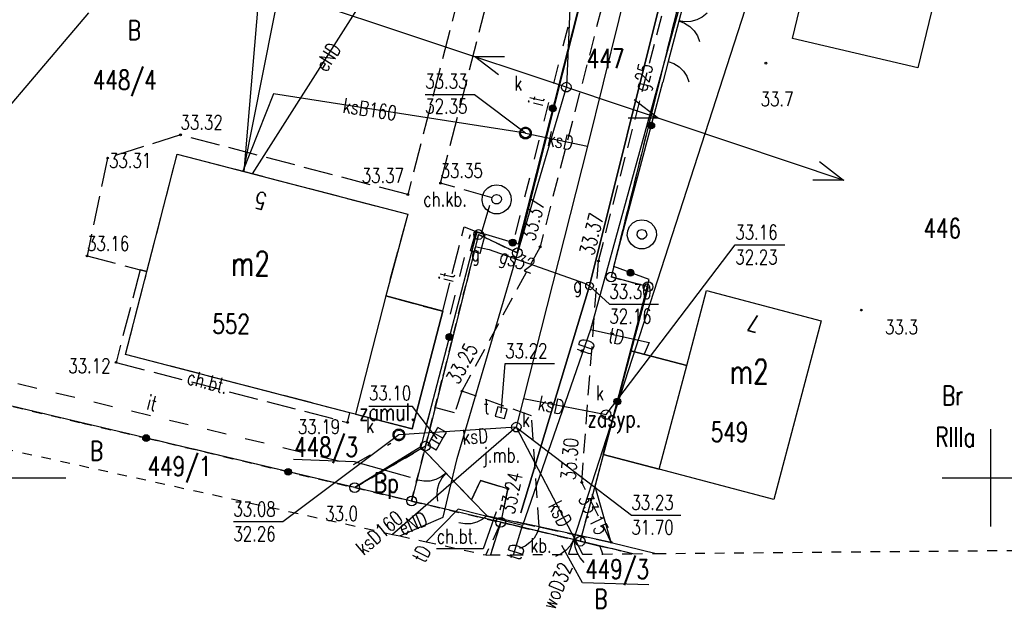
# Model space of a CAD drawing. Header units: millimetres. Extents: x 1427 to 82594, y 2364 to 16149.
# Tile 8 of 58: x 1592 to 1643, y 2364 to 2394. Entities that reach past the tile are written whole.
import ezdxf
from ezdxf.enums import TextEntityAlignment as Align

# ---------------------------------------------------------------- set-up
doc = ezdxf.new("R2010")
doc.units = ezdxf.units.MM
for name, pattern in [('1', [2, 1, -1]), ('2', [1, 0.5, -0.5]), ('423', [2, 1.5, -0.5]), ('424', [1.5, 1, -0.5]), ('901', [0])]:
    doc.linetypes.add(name, pattern=pattern)
for name, color, linetype in [('202-punkt_graniczny', 7, 'Continuous'), ('209-oznaczenie_konturu_klasyfik', 7, 'Continuous'), ('210-oznaczenie_konturu_uzytku_g', 7, 'Continuous'), ('211-numer_dzialki_ewidencyjnej', 7, 'Continuous'), ('218-kontur_uzytku_gruntowego', 7, 'Continuous'), ('219-dzialka_ewidencyjna', 7, 'Continuous'), ('238-Punkt_adresowy_budynku', 7, 'Continuous'), ('312-budynek_ewidencyjny', 7, 'Continuous'), ('312-oznaczenie_budynku_ewidency', 7, 'Continuous'), ('320-blok_-_kondygnacja_nadziemn', 7, 'Continuous'), ('582-Numer_w_GESUT-SKPOD', 7, 'Continuous'), ('brama', 7, 'Continuous'), ('chodnik', 7, 'Continuous'), ('chodnik-Atr17', 7, 'Continuous'), ('furtka', 7, 'Continuous'), ('inny_obiekt_zagospodarowania_te', 7, 'Continuous'), ('jezdnia', 7, 'Continuous'), ('jezdnia-Atr17', 7, 'Continuous'), ('komora_podziemna', 7, 'Continuous'), ('kratka_sciekowa', 7, 'Continuous'), ('obszar_utwardzony', 7, 'Continuous'), ('obszar_utwardzony-Atr17', 7, 'Continuous'), ('obudowa_ochronna_przewodu', 7, 'Continuous'), ('ogrodzenie_trwale', 7, 'Continuous'), ('opisy', 7, 'Continuous'), ('pikieta_naturalna', 7, 'Continuous'), ('pikieta_naturalna-Atr2', 7, 'Continuous'), ('pikieta_sztuczna', 7, 'Continuous'), ('pikieta_sztuczna-Atr2', 7, 'Continuous'), ('przewod_elektroenergetyczny_nis', 7, 'Continuous'), ('przewod_elektroenergetyczny_pod', 7, 'Continuous'), ('przewod_gazowy', 7, 'Continuous'), ('przewod_gazowy-Atr1', 7, 'Continuous'), ('przewod_kanalizacyjny', 7, 'Continuous'), ('przewod_kanalizacyjny-Atr1', 7, 'Continuous'), ('przewod_telekomunikacyjny_podzi', 7, 'Continuous'), ('przewod_wodociagowy', 7, 'Continuous'), ('przewod_wodociagowy-Atr1', 7, 'Continuous'), ('rzedna-Atr2', 7, 'Continuous'), ('rzedna-Atr3', 7, 'Continuous'), ('slup_przewodow_napowietrznych', 7, 'Continuous'), ('studnia_zwykla', 7, 'Continuous'), ('szafa_gazowa_lub_kontener', 7, 'Continuous'), ('szafa_gazowa_lub_kontener-Atr17', 7, 'Continuous'), ('wlaz_do_komory_lub_kanalu_-_kwa', 7, 'Continuous'), ('wlaz_do_komory_lub_kanalu_-_okr', 7, 'Continuous'), ('Zakres', 7, 'Continuous'), ('zasuwa_lub_zawor', 7, 'Continuous'), ('zasuwa_lub_zawor-Atr17', 7, 'Continuous')]:
    doc.layers.add(name, color=color, linetype=linetype)
doc.styles.add('STYL_ARIAL', font='simplex', dxfattribs={"width": 0.75, "oblique": 0.1})

# ---------------------------------------------------------------- blocks, each defined once
blk = doc.blocks.new('202')
at = {"color": 0}
blk.add_circle((0, 0), 0.25, dxfattribs=at)
blk = doc.blocks.new('US15')
at = {"color": 7}
blk.add_polyline3d([(0, 0.25, 0), (0.1352, 0.2103, 0), (0.2274, 0.1039, 0), (0.2475, -0.0356, 0), (0.1889, -0.1637, 0), (0.0704, -0.2399, 0), (-0.0704, -0.2399, 0), (-0.1889, -0.1637, 0), (-0.2475, -0.0356, 0), (-0.2274, 0.1039, 0), (-0.1352, 0.2103, 0), (0, 0.25, 0)], dxfattribs=at)
blk = doc.blocks.new('US22')
at = {"color": 7}
blk.add_polyline3d([(0, 0.25, 0), (0.1352, 0.2103, 0), (0.2274, 0.1039, 0), (0.2475, -0.0356, 0), (0.1889, -0.1637, 0), (0.0704, -0.2399, 0), (-0.0704, -0.2399, 0), (-0.1889, -0.1637, 0), (-0.2475, -0.0356, 0), (-0.2274, 0.1039, 0), (-0.1352, 0.2103, 0), (0, 0.25, 0)], dxfattribs=at)
blk = doc.blocks.new('US22A')
at = {"color": 7}
blk.add_polyline3d([(-0.25, -0.25, 0), (0.25, -0.25, 0), (0.25, 0.25, 0), (-0.25, 0.25, 0), (-0.25, -0.25, 0)], dxfattribs=at)
blk = doc.blocks.new('US20')
at = {"color": 7}
for points in [[(-0.5, 0.25, 0), (0.5, 0.25, 0)], [(-0.5, -0.25, 0), (-0.5, 0.25, 0)], [(0.5, -0.25, 0), (0.5, 0.25, 0)], [(-0.5, -0.25, 0), (0.5, -0.25, 0)]]:
    blk.add_polyline3d(points, dxfattribs=at)
blk = doc.blocks.new('US25')
at = {"color": 7}
blk.add_polyline3d([(0.2003, -0.0001, 0), (0.1535, -0.1287, 0), (0.035, -0.1971, 0), (-0.0997, -0.1733, 0), (-0.1876, -0.0685, 0), (-0.1876, 0.0683, 0), (-0.0997, 0.1731, 0), (0.035, 0.1968, 0), (0.1535, 0.1284, 0), (0.2003, -0.0001, 0)], dxfattribs=at)
blk = doc.blocks.new('US05')
at = {"color": 7}
for points in [[(-0.525, 0.25, 0), (-0.175, 0.25, 0)], [(-0.525, -0.25, 0), (-0.525, 0.25, 0)], [(-0.175, 0.25, 0), (0.175, 0.25, 0)], [(-0.175, -0.25, 0), (-0.175, 0.25, 0)], [(0.175, 0.25, 0), (0.525, 0.25, 0)], [(0.175, -0.25, 0), (0.175, 0.25, 0)], [(0.525, -0.25, 0), (0.525, 0.25, 0)], [(-0.525, -0.25, 0), (-0.175, -0.25, 0)], [(-0.175, -0.25, 0), (0.175, -0.25, 0)], [(0.175, -0.25, 0), (0.525, -0.25, 0)]]:
    blk.add_polyline3d(points, dxfattribs=at)
blk = doc.blocks.new('US13')
at = {"color": 7}
for points in [[(0, 0.75, 0), (0.2435, 0.7094, 0), (0.4607, 0.5919, 0), (0.6279, 0.4102, 0), (0.7271, 0.1841, 0), (0.7474, -0.0619, 0), (0.6868, -0.3013, 0), (0.5518, -0.508, 0), (0.357, -0.6596, 0), (0.1234, -0.7398, 0), (-0.1234, -0.7398, 0), (-0.357, -0.6596, 0), (-0.5518, -0.508, 0), (-0.6868, -0.3013, 0), (-0.7474, -0.0619, 0), (-0.7271, 0.1841, 0), (-0.6279, 0.4102, 0), (-0.4607, 0.5919, 0), (-0.2435, 0.7094, 0), (0, 0.75, 0)], [(0, 0.25, 0), (0.1352, 0.2103, 0), (0.2274, 0.1039, 0), (0.2475, -0.0356, 0), (0.1889, -0.1637, 0), (0.0704, -0.2399, 0), (-0.0704, -0.2399, 0), (-0.1889, -0.1637, 0), (-0.2475, -0.0356, 0), (-0.2274, 0.1039, 0), (-0.1352, 0.2103, 0), (0, 0.25, 0)]]:
    blk.add_polyline3d(points, dxfattribs=at)
blk = doc.blocks.new('OK02')
at = {"color": 7}
for points in [[(-0.75, 1.299, 0), (-0.4963, 1.1147, 0), (-0.2865, 0.8817, 0), (-0.1297, 0.6101, 0), (-0.0328, 0.3119, 0), (0, 0, 0)], [(0, 0, 0), (0.0328, 0.3119, 0), (0.1297, 0.6101, 0), (0.2865, 0.8817, 0), (0.4963, 1.1147, 0), (0.75, 1.299, 0)]]:
    blk.add_polyline3d(points, dxfattribs=at)
blk = doc.blocks.new('OK04')
at = {"color": 7}
blk.add_polyline3d([(0, 0.001, 0), (0.0328, 0.3129, 0), (0.1297, 0.6111, 0), (0.2865, 0.8827, 0), (0.4963, 1.1157, 0), (0.75, 1.3, 0)], dxfattribs=at)
blk = doc.blocks.new('PW01')
at = {"color": 7}
blk.add_polyline3d([(0.045, 0, 0), (0.0318, -0.0318, 0), (0, -0.045, 0), (-0.0318, -0.0318, 0), (-0.045, 0, 0), (-0.0318, 0.0318, 0), (0, 0.045, 0), (0.0318, 0.0318, 0), (0.045, 0, 0)], dxfattribs=at)

msp = doc.modelspace()

# ---------------------------------------------------------------- linework, layer by layer
at = {"layer": '211-numer_dzialki_ewidencyjnej', "color": 7}
msp.add_polyline3d([(1606.4, 2371.558, 0), (1609.514, 2371.448, 0), (1612.393, 2370.636, 0)], dxfattribs=at)
at = {"layer": '218-kontur_uzytku_gruntowego', "color": 3, "linetype": '2'}
for points in [[(1617.896, 2382.161, 0), (1625.316, 2411.621, 0)], [(1629.766, 2409.541, 0), (1622.716, 2380.921, 0)], [(1613.176, 2372.231, 0), (1615.906, 2383.101, 0)], [(1615.906, 2383.101, 0), (1613.176, 2372.231, 0)], [(1615.906, 2383.101, 0), (1617.896, 2382.161, 0)], [(1617.896, 2382.161, 0), (1615.906, 2383.101, 0)], [(1622.716, 2380.921, 0), (1624.616, 2380.421, 0)], [(1624.616, 2380.421, 0), (1622.716, 2380.921, 0)], [(1624.616, 2380.421, 0), (1621.126, 2367.351, 0)], [(1587.146, 2375.421, 0), (1595.556, 2373.421, 0)], [(1595.556, 2373.421, 0), (1587.146, 2375.421, 0)], [(1595.556, 2373.421, 0), (1598.916, 2372.631, 0)], [(1598.916, 2372.631, 0), (1595.556, 2373.421, 0)], [(1598.916, 2372.631, 0), (1609.546, 2370.101, 0)], [(1609.546, 2370.101, 0), (1598.916, 2372.631, 0)], [(1613.176, 2372.231, 0), (1609.546, 2370.101, 0)], [(1609.546, 2370.101, 0), (1613.176, 2372.231, 0)], [(1612.466, 2369.411, 0), (1613.176, 2372.231, 0)], [(1609.546, 2370.101, 0), (1612.466, 2369.411, 0)], [(1617.046, 2368.321, 0), (1612.466, 2369.411, 0)], [(1612.466, 2369.411, 0), (1617.046, 2368.321, 0)], [(1617.046, 2368.321, 0), (1616.514, 2366.642, 0)], [(1621.126, 2367.351, 0), (1617.046, 2368.321, 0)], [(1617.046, 2368.321, 0), (1621.126, 2367.351, 0)], [(1621.126, 2367.351, 0), (1623.216, 2366.851, 0)], [(1623.216, 2366.851, 0), (1621.126, 2367.351, 0)]]:
    msp.add_polyline3d(points, dxfattribs=at)
at = {"layer": '219-dzialka_ewidencyjna', "color": 7}
for points in [[(1625.316, 2411.621, 0), (1617.896, 2382.161, 0)], [(1629.766, 2409.541, 0), (1622.716, 2380.921, 0)], [(1615.906, 2383.101, 0), (1613.176, 2372.231, 0)], [(1617.896, 2382.161, 0), (1615.906, 2383.101, 0)], [(1624.616, 2380.421, 0), (1622.716, 2380.921, 0)], [(1624.616, 2380.421, 0), (1621.126, 2367.351, 0)], [(1609.546, 2370.101, 0), (1587.146, 2375.421, 0)], [(1613.176, 2372.231, 0), (1609.546, 2370.101, 0)], [(1613.176, 2372.231, 0), (1612.466, 2369.411, 0)], [(1612.466, 2369.411, 0), (1609.546, 2370.101, 0)], [(1617.046, 2368.321, 0), (1612.466, 2369.411, 0)], [(1617.046, 2368.321, 0), (1616.514, 2366.642, 0)], [(1621.126, 2367.351, 0), (1617.046, 2368.321, 0)], [(1623.834, 2366.707, 0), (1621.126, 2367.351, 0)]]:
    msp.add_polyline3d(points, dxfattribs=at)
at = {"layer": '312-budynek_ewidencyjny', "color": 7}
for points in [[(1632.036, 2393.171, 0), (1635.016, 2405.531, 0)], [(1639.746, 2396.971, 0), (1638.466, 2391.671, 0)], [(1638.466, 2391.671, 0), (1632.036, 2393.171, 0)], [(1597.776, 2376.941, 0), (1600.426, 2387.231, 0)], [(1600.426, 2387.231, 0), (1601.416, 2386.971, 0)], [(1601.416, 2386.971, 0), (1612.266, 2384.151, 0)], [(1612.266, 2384.151, 0), (1611.136, 2379.951, 0)], [(1626.606, 2376.371, 0), (1627.616, 2380.221, 0)], [(1627.616, 2380.221, 0), (1633.506, 2378.661, 0)], [(1611.136, 2379.951, 0), (1614.066, 2379.161, 0)], [(1614.066, 2379.161, 0), (1612.496, 2373.121, 0)], [(1633.506, 2378.661, 0), (1631.076, 2369.491, 0)], [(1622.316, 2371.811, 0), (1623.736, 2377.131, 0)], [(1623.736, 2377.131, 0), (1626.606, 2376.371, 0)], [(1609.296, 2373.951, 0), (1597.776, 2376.941, 0)], [(1612.496, 2373.121, 0), (1609.296, 2373.951, 0)], [(1625.186, 2371.051, 0), (1622.316, 2371.811, 0)], [(1631.076, 2369.491, 0), (1625.186, 2371.051, 0)]]:
    msp.add_polyline3d(points, dxfattribs=at)
at = {"layer": '320-blok_-_kondygnacja_nadziemn', "color": 7}
for points in [[(1609.586, 2373.871, 0), (1612.496, 2373.121, 0), (1614.066, 2379.161, 0), (1611.136, 2379.951, 0), (1609.586, 2373.871, 0)], [(1625.186, 2371.051, 0), (1626.606, 2376.371, 0), (1623.736, 2377.131, 0), (1622.316, 2371.811, 0), (1625.186, 2371.051, 0)]]:
    msp.add_polyline3d(points, dxfattribs=at)
at = {"layer": 'brama', "color": 7}
for points in [[(1626.746, 2396.151, 0), (1625.646, 2391.991, 0)], [(1615.546, 2369.481, 0), (1612.936, 2372.201, 0)], [(1622.726, 2367.291, 0), (1619.016, 2368.081, 0)]]:
    msp.add_polyline3d(points, dxfattribs=at)
at = {"layer": 'chodnik', "color": 7, "linetype": '423'}
for points in [[(1615.906, 2399.391, 0), (1612.276, 2385.151, 0), (1600.596, 2388.221, 0), (1596.856, 2387.031, 0), (1595.796, 2382.001, 0), (1598.526, 2381.291, 0), (1598.876, 2381.201, 0)], [(1598.876, 2381.201, 0), (1600.426, 2387.231, 0), (1601.416, 2386.971, 0), (1612.266, 2384.151, 0), (1611.136, 2379.951, 0), (1614.066, 2379.161, 0), (1615.166, 2383.491, 0), (1615.826, 2383.241, 0), (1616.066, 2383.171, 0), (1616.606, 2384.991, 0), (1613.956, 2385.741, 0), (1617.376, 2399.131, 0)], [(1609.296, 2373.951, 0), (1597.776, 2376.941, 0), (1598.876, 2381.201, 0), (1598.526, 2381.291, 0), (1597.286, 2376.531, 0), (1609.176, 2373.451, 0), (1609.296, 2373.951, 0)], [(1617.096, 2368.491, 0), (1617.416, 2370.041, 0), (1616.006, 2370.471, 0), (1615.546, 2369.481, 0), (1616.346, 2368.651, 0), (1617.096, 2368.491, 0)]]:
    msp.add_polyline3d(points, dxfattribs=at)
at = {"layer": 'chodnik-Atr17', "color": 7}
msp.add_polyline3d([(1616.816, 2368.851, 0), (1616.136, 2366.961, 0), (1613.755, 2366.961, 0)], dxfattribs=at)
at = {"layer": 'furtka', "color": 7}
for points in [[(1625.646, 2391.991, 0), (1625.366, 2390.921, 0)], [(1616.346, 2368.651, 0), (1615.546, 2369.481, 0)], [(1619.016, 2368.081, 0), (1617.826, 2368.341, 0)]]:
    msp.add_polyline3d(points, dxfattribs=at)
at = {"layer": 'inny_obiekt_zagospodarowania_te', "color": 7, "linetype": '1'}
for points in [[(1617.796, 2383.101, 0), (1621.496, 2397.661, 0)], [(1614.466, 2379.011, 0), (1615.486, 2383.111, 0)], [(1586.416, 2376.851, 0), (1609.486, 2371.291, 0), (1611.406, 2372.381, 0)]]:
    msp.add_polyline3d(points, dxfattribs=at)
at = {"layer": 'jezdnia', "color": 7, "linetype": '424'}
for points in [[(1623.716, 2400.541, 0), (1619.066, 2382.471, 0)], [(1622.066, 2381.741, 0), (1626.796, 2400.041, 0)], [(1619.066, 2382.471, 0), (1615.056, 2375.061, 0)], [(1621.206, 2370.371, 0), (1622.066, 2381.741, 0)], [(1619.016, 2368.081, 0), (1618.626, 2373.791, 0), (1615.056, 2375.061, 0), (1614.676, 2373.941, 0), (1613.476, 2374.271, 0), (1612.936, 2372.201, 0), (1615.546, 2369.481, 0), (1616.006, 2370.471, 0), (1617.416, 2370.041, 0), (1617.096, 2368.491, 0), (1617.826, 2368.341, 0), (1619.016, 2368.081, 0)], [(1622.726, 2367.291, 0), (1621.206, 2370.371, 0)], [(1619.016, 2368.081, 0), (1622.726, 2367.291, 0)]]:
    msp.add_polyline3d(points, dxfattribs=at)
at = {"layer": 'komora_podziemna', "color": 34}
for points in [[(1618.616, 2388.311, 0), (1618.606, 2388.251, 0), (1618.586, 2388.191, 0), (1618.556, 2388.131, 0), (1618.516, 2388.091, 0), (1618.466, 2388.051, 0), (1618.406, 2388.021, 0), (1618.346, 2388.011, 0), (1618.286, 2388.011, 0), (1618.226, 2388.021, 0), (1618.166, 2388.051, 0), (1618.116, 2388.091, 0), (1618.076, 2388.131, 0), (1618.046, 2388.191, 0), (1618.026, 2388.251, 0), (1618.016, 2388.311, 0), (1618.026, 2388.371, 0), (1618.046, 2388.431, 0), (1618.076, 2388.491, 0), (1618.116, 2388.531, 0), (1618.166, 2388.571, 0), (1618.226, 2388.601, 0), (1618.286, 2388.611, 0), (1618.346, 2388.611, 0), (1618.406, 2388.601, 0), (1618.466, 2388.571, 0), (1618.516, 2388.531, 0), (1618.556, 2388.491, 0), (1618.586, 2388.431, 0), (1618.606, 2388.371, 0), (1618.616, 2388.311, 0)], [(1618.616, 2388.311, 0), (1618.606, 2388.251, 0), (1618.586, 2388.191, 0), (1618.556, 2388.131, 0), (1618.516, 2388.091, 0), (1618.466, 2388.051, 0), (1618.406, 2388.021, 0), (1618.346, 2388.011, 0), (1618.286, 2388.011, 0), (1618.226, 2388.021, 0), (1618.166, 2388.051, 0), (1618.116, 2388.091, 0), (1618.076, 2388.131, 0), (1618.046, 2388.191, 0), (1618.026, 2388.251, 0), (1618.016, 2388.311, 0), (1618.026, 2388.371, 0), (1618.046, 2388.431, 0), (1618.076, 2388.491, 0), (1618.116, 2388.531, 0), (1618.166, 2388.571, 0), (1618.226, 2388.601, 0), (1618.286, 2388.611, 0), (1618.346, 2388.611, 0), (1618.406, 2388.601, 0), (1618.466, 2388.571, 0), (1618.516, 2388.531, 0), (1618.556, 2388.491, 0), (1618.586, 2388.431, 0), (1618.606, 2388.371, 0), (1618.616, 2388.311, 0)], [(1612.116, 2372.811, 0), (1612.106, 2372.751, 0), (1612.086, 2372.691, 0), (1612.056, 2372.631, 0), (1612.016, 2372.591, 0), (1611.966, 2372.551, 0), (1611.906, 2372.521, 0), (1611.846, 2372.511, 0), (1611.786, 2372.511, 0), (1611.726, 2372.521, 0), (1611.666, 2372.551, 0), (1611.616, 2372.591, 0), (1611.576, 2372.631, 0), (1611.546, 2372.691, 0), (1611.526, 2372.751, 0), (1611.516, 2372.811, 0), (1611.526, 2372.871, 0), (1611.546, 2372.931, 0), (1611.576, 2372.991, 0), (1611.616, 2373.031, 0), (1611.666, 2373.071, 0), (1611.726, 2373.101, 0), (1611.786, 2373.111, 0), (1611.846, 2373.111, 0), (1611.906, 2373.101, 0), (1611.966, 2373.071, 0), (1612.016, 2373.031, 0), (1612.056, 2372.991, 0), (1612.086, 2372.931, 0), (1612.106, 2372.871, 0), (1612.116, 2372.811, 0)]]:
    msp.add_polyline3d(points, dxfattribs=at)
at = {"layer": 'obszar_utwardzony', "color": 7, "linetype": '424'}
for points in [[(1617.046, 2368.321, 0), (1617.046, 2368.321, 0), (1616.284, 2366.645, 0)], [(1620.865, 2367.413, 0), (1617.046, 2368.321, 0)], [(1623.833, 2366.707, 0), (1622.026, 2367.131, 0), (1621.126, 2367.351, 0), (1620.865, 2367.413, 0)]]:
    msp.add_polyline3d(points, dxfattribs=at)
at = {"layer": 'obudowa_ochronna_przewodu', "color": 7}
for points in [[(1629.316, 2411.371, 0), (1621.606, 2380.461, 0), (1618.076, 2368.801, 0)], [(1616.456, 2382.331, 0), (1621.356, 2380.601, 0)]]:
    msp.add_polyline3d(points, dxfattribs=at)
at = {"layer": 'ogrodzenie_trwale', "color": 7, "linetype": '901'}
for points in [[(1622.906, 2403.991, 0), (1623.276, 2403.591, 0), (1617.946, 2382.601, 0), (1615.826, 2383.241, 0), (1613.476, 2374.271, 0), (1612.936, 2372.201, 0)], [(1622.856, 2381.451, 0), (1625.366, 2390.921, 0)], [(1612.936, 2372.201, 0), (1609.546, 2370.101, 0), (1587.146, 2375.421, 0), (1577.326, 2377.761, 0), (1578.956, 2383.831, 0)], [(1622.726, 2367.291, 0), (1621.896, 2370.161, 0), (1624.676, 2380.791, 0), (1622.856, 2381.451, 0)], [(1616.346, 2368.651, 0), (1617.096, 2368.491, 0), (1617.826, 2368.341, 0)], [(1622.726, 2367.291, 0), (1625.038, 2366.717, 0)]]:
    msp.add_polyline3d(points, dxfattribs=at)
at = {"layer": 'ogrodzenie_trwale', "color": 7}
for centre, radius in [((1619.718, 2389.58), 0.175), ((1619.718, 2389.58), 0.158), ((1619.718, 2389.58), 0.14), ((1619.718, 2389.58), 0.122), ((1619.718, 2389.58), 0.105), ((1619.718, 2389.58), 0.0875), ((1619.718, 2389.58), 0.07), ((1619.718, 2389.58), 0.0525), ((1619.718, 2389.58), 0.035), ((1624.777, 2388.7), 0.175), ((1624.777, 2388.7), 0.158), ((1624.777, 2388.7), 0.14), ((1624.777, 2388.7), 0.122), ((1624.777, 2388.7), 0.105), ((1624.777, 2388.7), 0.0875), ((1624.777, 2388.7), 0.07), ((1624.777, 2388.7), 0.0525), ((1624.777, 2388.7), 0.035), ((1617.66, 2382.687), 0.175), ((1617.66, 2382.687), 0.158), ((1617.66, 2382.687), 0.14), ((1617.66, 2382.687), 0.122), ((1617.66, 2382.687), 0.105), ((1617.66, 2382.687), 0.0875), ((1617.66, 2382.687), 0.07), ((1617.66, 2382.687), 0.0525), ((1617.66, 2382.687), 0.035), ((1623.712, 2381.14), 0.175), ((1623.712, 2381.14), 0.158), ((1623.712, 2381.14), 0.14), ((1623.712, 2381.14), 0.122), ((1623.712, 2381.14), 0.105), ((1623.712, 2381.14), 0.0875), ((1623.712, 2381.14), 0.07), ((1623.712, 2381.14), 0.0525), ((1623.712, 2381.14), 0.035), ((1614.411, 2377.838), 0.175), ((1614.411, 2377.838), 0.158), ((1614.411, 2377.838), 0.14), ((1614.411, 2377.838), 0.122), ((1614.411, 2377.838), 0.105), ((1614.411, 2377.838), 0.0875), ((1614.411, 2377.838), 0.07), ((1614.411, 2377.838), 0.0525), ((1614.411, 2377.838), 0.035), ((1623.038, 2374.526), 0.175), ((1623.038, 2374.526), 0.158), ((1623.038, 2374.526), 0.14), ((1623.038, 2374.526), 0.122), ((1623.038, 2374.526), 0.105), ((1623.038, 2374.526), 0.0875), ((1623.038, 2374.526), 0.07), ((1623.038, 2374.526), 0.0525), ((1623.038, 2374.526), 0.035), ((1598.832, 2372.645), 0.175), ((1598.832, 2372.645), 0.158), ((1598.832, 2372.645), 0.14), ((1598.832, 2372.645), 0.122), ((1598.832, 2372.645), 0.105), ((1598.832, 2372.645), 0.0875), ((1598.832, 2372.645), 0.07), ((1598.832, 2372.645), 0.0525), ((1598.832, 2372.645), 0.035), ((1606.129, 2370.912), 0.175), ((1606.129, 2370.912), 0.158), ((1606.129, 2370.912), 0.14), ((1606.129, 2370.912), 0.122), ((1606.129, 2370.912), 0.105), ((1606.129, 2370.912), 0.0875), ((1606.129, 2370.912), 0.07), ((1606.129, 2370.912), 0.0525), ((1606.129, 2370.912), 0.035)]:
    msp.add_circle(centre, radius, dxfattribs=at)
at = {"layer": 'opisy', "color": 7}
for points in [[(1642.216, 2368.111, 0), (1642.216, 2373.111, 0)], [(1589.716, 2370.611, 0), (1594.716, 2370.611, 0)], [(1639.716, 2370.611, 0), (1644.716, 2370.611, 0)]]:
    msp.add_polyline3d(points, dxfattribs=at)
at = {"layer": 'przewod_elektroenergetyczny_nis', "color": 1}
for points in [[(1606.232, 2395.416, 0), (1620.448, 2390.67, 0), (1621.072, 2405.651, 0), (1621.509, 2404.162, 0)], [(1616.925, 2391.308, 0), (1615.7, 2392.246, 0), (1617.245, 2392.251, 0)], [(1620.421, 2390.663, 0), (1634.661, 2385.887, 0), (1633.076, 2385.887, 0)], [(1623.893, 2390.03, 0), (1625.151, 2389.079, 0), (1623.598, 2389.073, 0)], [(1633.421, 2386.845, 0), (1634.655, 2385.885, 0)]]:
    msp.add_polyline3d(points, dxfattribs=at)
at = {"layer": 'przewod_elektroenergetyczny_pod', "color": 1}
for points in [[(1604.296, 2386.221, 0), (1615.236, 2403.431, 0)], [(1614.498, 2370.311, 0), (1614.806, 2371.601, 0), (1620.416, 2390.671, 0)], [(1611.871, 2367.619, 0), (1614.086, 2368.581, 0), (1614.498, 2370.311, 0)]]:
    msp.add_polyline3d(points, dxfattribs=at)
at = {"layer": 'przewod_gazowy', "color": 40}
for points in [[(1618.076, 2368.801, 0), (1621.606, 2380.461, 0), (1629.316, 2411.371, 0)], [(1615.806, 2382.461, 0), (1616.456, 2382.331, 0), (1621.356, 2380.601, 0), (1621.606, 2380.461, 0)]]:
    msp.add_polyline3d(points, dxfattribs=at)
at = {"layer": 'przewod_kanalizacyjny', "color": 34}
for points in [[(1629.556, 2420.181, 0), (1621.496, 2387.641, 0), (1618.216, 2374.681, 0), (1617.846, 2373.211, 0)], [(1603.826, 2386.341, 0), (1606.396, 2399.281, 0)], [(1618.316, 2388.311, 0), (1605.376, 2390.321, 0), (1603.806, 2386.351, 0)], [(1618.316, 2388.311, 0), (1621.496, 2387.641, 0)], [(1618.216, 2374.681, 0), (1622.456, 2373.851, 0)], [(1617.846, 2373.211, 0), (1611.816, 2372.811, 0)], [(1617.846, 2373.211, 0), (1614.498, 2370.311, 0)], [(1617.846, 2373.211, 0), (1620.865, 2367.413, 0)], [(1614.498, 2370.311, 0), (1611.488, 2367.703, 0)], [(1620.865, 2367.413, 0), (1621.244, 2366.684, 0)]]:
    msp.add_polyline3d(points, dxfattribs=at)
at = {"layer": 'przewod_telekomunikacyjny_podzi', "color": 30}
for points in [[(1634.656, 2421.661, 0), (1632.506, 2414.111, 0), (1631.806, 2411.631, 0), (1631.836, 2408.741, 0), (1630.076, 2408.791, 0), (1621.656, 2378.221, 0), (1618.166, 2368.161, 0)], [(1621.656, 2378.221, 0), (1624.666, 2377.551, 0), (1624.416, 2376.951, 0)], [(1618.166, 2368.161, 0), (1614.856, 2369.001, 0), (1613.222, 2367.321, 0)], [(1617.694, 2366.653, 0), (1618.166, 2368.161, 0)]]:
    msp.add_polyline3d(points, dxfattribs=at)
at = {"layer": 'przewod_wodociagowy', "color": 5}
for points in [[(1635.406, 2412.631, 0), (1620.776, 2367.421, 0)], [(1603.876, 2386.331, 0), (1605.526, 2405.981, 0)], [(1582.043, 2374.197, 0), (1582.246, 2375.371, 0), (1588.656, 2386.001, 0), (1595.886, 2394.481, 0)], [(1620.776, 2367.421, 0), (1620.532, 2366.678, 0)], [(1622.283, 2366.693, 0), (1622.146, 2367.081, 0), (1620.776, 2367.421, 0)]]:
    msp.add_polyline3d(points, dxfattribs=at)
at = {"layer": 'rzedna-Atr2', "color": 7}
for points in [[(1618.316, 2388.311, 0), (1615.706, 2390.281, 0), (1613.169, 2390.281, 0)], [(1622.456, 2373.851, 0), (1629.096, 2382.571, 0), (1631.633, 2382.571, 0)], [(1621.606, 2380.461, 0), (1622.626, 2379.531, 0), (1625.158, 2379.531, 0)], [(1617.066, 2373.951, 0), (1617.276, 2376.481, 0), (1619.813, 2376.481, 0)], [(1613.776, 2372.611, 0), (1612.516, 2374.271, 0), (1610.277, 2374.271, 0)], [(1617.846, 2373.211, 0), (1623.756, 2368.691, 0), (1626.293, 2368.691, 0)], [(1611.816, 2372.811, 0), (1605.846, 2368.351, 0), (1603.314, 2368.351, 0)]]:
    msp.add_polyline3d(points, dxfattribs=at)
at = {"layer": 'wlaz_do_komory_lub_kanalu_-_kwa', "color": 7}
msp.add_polyline3d([(1624.655, 2365.114, 0), (1621.243, 2365.214, 0), (1620.183, 2367.135, 0)], dxfattribs=at)
at = {"layer": 'Zakres', "color": 5, "linetype": '2'}
msp.add_polyline3d([(1586.617, 2373.188, 0), (1611.488, 2367.703, 0), (1611.871, 2367.619, 0), (1613.222, 2367.321, 0), (1616.284, 2366.645, 0), (1616.306, 2366.641, 0), (1616.514, 2366.642, 0), (1616.514, 2366.642, 0), (1617.694, 2366.653, 0), (1620.532, 2366.678, 0), (1621.244, 2366.684, 0), (1622.283, 2366.693, 0), (1623.834, 2366.707, 0), (1625.038, 2366.717, 0), (1656.023, 2366.99, 0)], dxfattribs=at)

# ---------------------------------------------------------------- block references
at = {"layer": '202-punkt_graniczny', "color": 7}
for p in [(1615.906, 2383.101), (1617.896, 2382.161), (1622.716, 2380.921), (1624.616, 2380.421), (1613.176, 2372.231), (1609.546, 2370.101), (1612.466, 2369.411), (1617.046, 2368.321), (1621.126, 2367.351)]:
    msp.add_blockref('202', p, dxfattribs=at)
at = {"layer": 'brama', "color": 7}
for p, rotation in [((1626.196, 2394.071), 255.1896699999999), ((1614.241, 2370.841), 133.82002), ((1620.871, 2367.686), 167.97977)]:
    msp.add_blockref('OK02', p, dxfattribs=dict(at, rotation=rotation))
at = {"layer": 'furtka', "color": 7}
for p, rotation in [((1625.646, 2391.991), 255.33864), ((1616.346, 2368.651), 133.94607), ((1619.016, 2368.081), 167.6761)]:
    msp.add_blockref('OK04', p, dxfattribs=dict(at, rotation=rotation))
at = {"layer": 'kratka_sciekowa', "color": 34, "rotation": 60.01733}
msp.add_blockref('US05', (1613.776, 2372.611), dxfattribs=at)
at = {"layer": 'pikieta_naturalna', "color": 7}
for p in [(1630.666, 2391.901), (1635.566, 2379.221), (1610.976, 2370.461)]:
    msp.add_blockref('PW01', p, dxfattribs=at)
at = {"layer": 'pikieta_sztuczna', "color": 7}
for p in [(1600.596, 2388.221), (1596.856, 2387.031), (1613.956, 2385.741), (1612.276, 2385.151), (1619.066, 2382.471), (1595.796, 2382.001), (1622.066, 2381.741), (1597.286, 2376.531), (1615.056, 2375.061), (1609.176, 2373.451), (1617.416, 2370.041), (1621.206, 2370.371), (1622.726, 2367.291)]:
    msp.add_blockref('PW01', p, dxfattribs=at)
at = {"layer": 'slup_przewodow_napowietrznych', "color": 7}
msp.add_blockref('US15', (1620.416, 2390.671), dxfattribs=at)
at = {"layer": 'studnia_zwykla', "color": 5}
for p in [(1616.836, 2384.911), (1624.296, 2383.111)]:
    msp.add_blockref('US13', p, dxfattribs=at)
at = {"layer": 'szafa_gazowa_lub_kontener', "color": 40, "rotation": 74.31836}
msp.add_blockref('US20', (1615.876, 2382.671), dxfattribs=at)
at = {"layer": 'wlaz_do_komory_lub_kanalu_-_kwa', "color": 7, "rotation": 345.06956}
msp.add_blockref('US22A', (1617.066, 2373.951), dxfattribs=at)
at = {"layer": 'wlaz_do_komory_lub_kanalu_-_okr', "color": 7}
for p in [(1618.316, 2388.311), (1622.456, 2373.851), (1617.846, 2373.211), (1611.816, 2372.811)]:
    msp.add_blockref('US22', p, dxfattribs=at)
at = {"layer": 'zasuwa_lub_zawor', "color": 40}
msp.add_blockref('US25', (1621.606, 2380.461), dxfattribs=at)

# ---------------------------------------------------------------- texts
at = {"layer": '209-oznaczenie_konturu_klasyfik', "color": 3, "style": 'STYL_ARIAL', "width": 0.75}
msp.add_text('RIIIa', height=1, dxfattribs=at).set_placement((1639.369, 2373.202), align=Align.TOP_LEFT)
at = {"layer": '210-oznaczenie_konturu_uzytku_g', "color": 3, "style": 'STYL_ARIAL', "width": 0.75}
for s, p in [('B', (1597.886, 2392.796)), ('Br', (1639.711, 2374.032)), ('B', (1595.941, 2371.192)), ('Bp', (1610.527, 2369.559)), ('B', (1621.851, 2363.592))]:
    msp.add_text(s, height=1, dxfattribs=at).set_placement(p, align=Align.BOTTOM_LEFT)
at = {"layer": '211-numer_dzialki_ewidencyjnej', "color": 7, "style": 'STYL_ARIAL', "width": 0.75}
for s, p in [('447', (1621.465, 2391.343)), ('448/4', (1596.095, 2390.242)), ('448/3', (1606.434, 2371.387)), ('449/1', (1598.907, 2370.4))]:
    msp.add_text(s, height=1, dxfattribs=at).set_placement(p, align=Align.BOTTOM_LEFT)
for s, p in [('446', (1638.761, 2383.924)), ('449/3', (1621.385, 2366.419))]:
    msp.add_text(s, height=1, dxfattribs=at).set_placement(p, align=Align.TOP_LEFT)
at = {"layer": '238-Punkt_adresowy_budynku', "color": 7, "style": 'STYL_ARIAL', "width": 0.75}
for s, rotation, p in [('5', 166.095, (1604.874, 2385.523)), ('7', 165.94, (1630.214, 2379.223))]:
    msp.add_text(s, height=0.875, rotation=rotation, dxfattribs=at).set_placement(p, align=Align.BOTTOM_CENTER)
at = {"layer": '312-oznaczenie_budynku_ewidency', "color": 7, "style": 'STYL_ARIAL', "width": 0.75}
for s, height, p in [('m2', 1.25, (1603.186, 2382.238)), ('552', 1, (1602.236, 2379.011)), ('549', 1, (1627.836, 2373.461))]:
    msp.add_text(s, height=height, dxfattribs=at).set_placement(p, align=Align.TOP_LEFT)
msp.add_text('m2', height=1.25, dxfattribs=at).set_placement((1628.806, 2375.06), align=Align.BOTTOM_LEFT)
at = {"layer": '582-Numer_w_GESUT-SKPOD', "color": 34, "style": 'STYL_ARIAL', "width": 0.75}
for s, p in [('zamul.', (1609.774, 2373.283)), ('zasyp.', (1621.506, 2372.949))]:
    msp.add_text(s, height=0.875, dxfattribs=at).set_placement(p, align=Align.BOTTOM_LEFT)
at = {"layer": 'chodnik-Atr17', "color": 7, "style": 'STYL_ARIAL', "width": 0.75}
for s, p in [('ch.kb.', (1613.066, 2384.322)), ('ch.bt.', (1613.755, 2367.009))]:
    msp.add_text(s, height=0.75, dxfattribs=at).set_placement(p, align=Align.BOTTOM_LEFT)
msp.add_text('ch.bt.', height=0.75, rotation=345.477, dxfattribs=at).set_placement((1600.812, 2375.221), align=Align.BOTTOM_LEFT)
at = {"layer": 'inny_obiekt_zagospodarowania_te', "color": 7, "style": 'STYL_ARIAL', "width": 0.75}
for rotation, p in [(75.742, (1619.405, 2389.601)), (76.029, (1614.805, 2380.551)), (346.449, (1598.756, 2373.921))]:
    msp.add_text('it', height=0.75, rotation=rotation, dxfattribs=at).set_placement(p, align=Align.BOTTOM_LEFT)
at = {"layer": 'jezdnia-Atr17', "color": 7, "style": 'STYL_ARIAL', "width": 0.75}
msp.add_text('j.mb.', height=0.75, dxfattribs=at).set_placement((1616.141, 2371.175), align=Align.BOTTOM_LEFT)
at = {"layer": 'obszar_utwardzony-Atr17', "color": 7, "style": 'STYL_ARIAL', "width": 0.75}
msp.add_text('kb.', height=0.75, dxfattribs=at).set_placement((1618.558, 2366.537), align=Align.BOTTOM_LEFT)
at = {"layer": 'pikieta_naturalna-Atr2', "color": 7, "style": 'STYL_ARIAL', "width": 0.75}
for s, p in [('33.7', (1630.396, 2389.462)), ('33.3', (1636.786, 2377.752)), ('33.0', (1608.026, 2368.172))]:
    msp.add_text(s, height=0.75, dxfattribs=at).set_placement(p, align=Align.BOTTOM_LEFT)
at = {"layer": 'pikieta_sztuczna-Atr2', "color": 7, "style": 'STYL_ARIAL', "width": 0.75}
for s, p in [('33.32', (1600.596, 2388.262)), ('33.31', (1596.926, 2386.302)), ('33.35', (1613.956, 2385.782)), ('33.37', (1609.906, 2385.532)), ('33.16', (1595.796, 2382.042)), ('33.12', (1594.836, 2375.762)), ('33.19', (1606.626, 2372.632))]:
    msp.add_text(s, height=0.75, dxfattribs=at).set_placement(p, align=Align.BOTTOM_LEFT)
for s, rotation, p in [('33.37', 75.569, (1619.005, 2382.661)), ('33.37', 75.508, (1622.026, 2381.921)), ('33.25', 61.579, (1615.069, 2375.24)), ('33.30', 85.674, (1621.104, 2370.444)), ('33.24', 78.335, (1617.955, 2368.639)), ('33.15', 296.266, (1620.803, 2369.439))]:
    msp.add_text(s, height=0.75, rotation=rotation, dxfattribs=at).set_placement(p, align=Align.BOTTOM_LEFT)
at = {"layer": 'przewod_elektroenergetyczny_pod', "color": 1, "style": 'STYL_ARIAL', "width": 0.75}
for rotation, p in [(57.559, (1607.775, 2391.603)), (23.4938, (1611.854, 2367.979))]:
    msp.add_text('eND', height=0.75, rotation=rotation, dxfattribs=at).set_placement(p, align=Align.MIDDLE_LEFT)
at = {"layer": 'przewod_gazowy-Atr1', "color": 40, "style": 'STYL_ARIAL', "width": 0.75}
for s, rotation, p in [('g25', 75.994, (1624.176, 2390.495)), ('gs32', 340.554, (1617.035, 2382.062))]:
    msp.add_text(s, height=0.75, rotation=rotation, dxfattribs=at).set_placement(p, align=Align.MIDDLE_LEFT)
at = {"layer": 'przewod_kanalizacyjny-Atr1', "color": 34, "style": 'STYL_ARIAL', "width": 0.75}
for s, rotation, p in [('ksB160', 351.17, (1608.956, 2389.741)), ('ksD', 348.102, (1619.463, 2388.051)), ('ksD', 348.924, (1618.984, 2374.469)), ('ksD', 3.795, (1615.06, 2372.693)), ('ksD', 297.506, (1619.79, 2369.342)), ('ksD160', 40.901, (1609.753, 2366.876))]:
    msp.add_text(s, height=0.75, rotation=rotation, dxfattribs=at).set_placement(p, align=Align.MIDDLE_LEFT)
at = {"layer": 'przewod_telekomunikacyjny_podzi', "color": 30, "style": 'STYL_ARIAL', "width": 0.75}
for rotation, p in [(347.451, (1622.592, 2377.95)), (70.867, (1621.285, 2376.97)), (63.589, (1612.804, 2366.353)), (72.628, (1617.685, 2366.422))]:
    msp.add_text('tD', height=0.75, rotation=rotation, dxfattribs=at).set_placement(p, align=Align.MIDDLE_LEFT)
at = {"layer": 'przewod_wodociagowy-Atr1', "color": 5, "style": 'STYL_ARIAL', "width": 0.75}
msp.add_text('woD32', height=0.75, rotation=67.422, dxfattribs=at).set_placement((1619.468, 2363.927), align=Align.MIDDLE_LEFT)
at = {"layer": 'rzedna-Atr2', "color": 34, "style": 'STYL_ARIAL', "width": 0.75}
for s, p in [('33.33', (1613.169, 2390.372)), ('33.16', (1629.096, 2382.62)), ('33.10', (1610.277, 2374.362))]:
    msp.add_text(s, height=0.75, dxfattribs=at).set_placement(p, align=Align.BOTTOM_LEFT)
at = {"layer": 'rzedna-Atr2', "color": 40, "style": 'STYL_ARIAL', "width": 0.75}
msp.add_text('33.30', height=0.75, dxfattribs=at).set_placement((1622.626, 2379.58), align=Align.BOTTOM_LEFT)
at = {"layer": 'rzedna-Atr2', "color": 30, "style": 'STYL_ARIAL', "width": 0.75}
msp.add_text('33.22', height=0.75, dxfattribs=at).set_placement((1617.276, 2376.53), align=Align.BOTTOM_LEFT)
at = {"layer": 'rzedna-Atr2', "color": 7, "style": 'STYL_ARIAL', "width": 0.75}
for s, p in [('33.23', (1623.756, 2368.74)), ('33.08', (1603.314, 2368.4))]:
    msp.add_text(s, height=0.75, dxfattribs=at).set_placement(p, align=Align.BOTTOM_LEFT)
at = {"layer": 'rzedna-Atr3', "color": 34, "style": 'STYL_ARIAL', "width": 0.75}
for s, p in [('32.35', (1613.169, 2389.096)), ('32.23', (1629.096, 2381.344))]:
    msp.add_text(s, height=0.75, dxfattribs=at).set_placement(p, align=Align.BOTTOM_LEFT)
at = {"layer": 'rzedna-Atr3', "color": 40, "style": 'STYL_ARIAL', "width": 0.75}
msp.add_text('32.16', height=0.75, dxfattribs=at).set_placement((1622.626, 2378.304), align=Align.BOTTOM_LEFT)
at = {"layer": 'rzedna-Atr3', "color": 7, "style": 'STYL_ARIAL', "width": 0.75}
for s, p in [('31.70', (1623.756, 2367.464)), ('32.26', (1603.314, 2367.125))]:
    msp.add_text(s, height=0.75, dxfattribs=at).set_placement(p, align=Align.BOTTOM_LEFT)
at = {"layer": 'szafa_gazowa_lub_kontener-Atr17', "color": 40, "style": 'STYL_ARIAL', "width": 0.75}
msp.add_text('g', height=0.75, dxfattribs=at).set_placement((1615.516, 2381.532), align=Align.BOTTOM_LEFT)
at = {"layer": 'wlaz_do_komory_lub_kanalu_-_kwa', "color": 7, "style": 'STYL_ARIAL', "width": 0.75}
msp.add_text('t', height=0.75, dxfattribs=at).set_placement((1616.17, 2373.662), align=Align.BOTTOM_LEFT)
at = {"layer": 'wlaz_do_komory_lub_kanalu_-_okr', "color": 7, "style": 'STYL_ARIAL', "width": 0.75}
for p in [(1617.736, 2390.272), (1621.936, 2374.372), (1618.132, 2372.992), (1610.126, 2372.692)]:
    msp.add_text('k', height=0.75, dxfattribs=at).set_placement(p, align=Align.BOTTOM_LEFT)
at = {"layer": 'zasuwa_lub_zawor-Atr17', "color": 40, "style": 'STYL_ARIAL', "width": 0.75}
msp.add_text('g', height=0.75, dxfattribs=at).set_placement((1620.756, 2379.922), align=Align.BOTTOM_LEFT)

doc.saveas('drawing.dxf')
